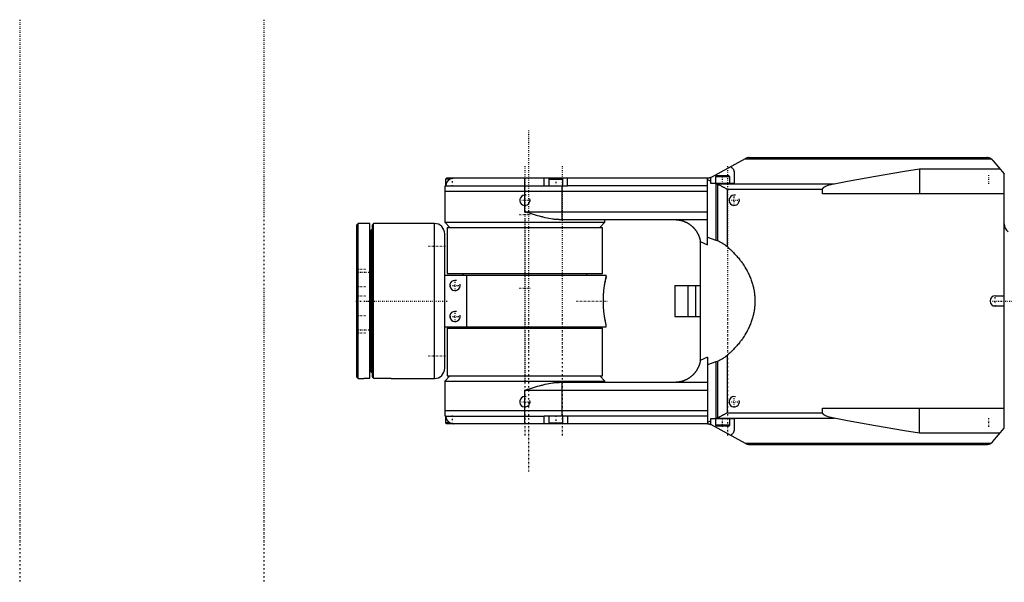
# Model space of a CAD drawing. Extents: x -545 to 345, y -109 to 109.
# Tile 1 of 4: x -545 to -164, y -109 to 109. Entities that reach past the tile are written whole.
import ezdxf

# ---------------------------------------------------------------- set-up
doc = ezdxf.new("R2010")
doc.units = 0
doc.linetypes.add('CENTER', pattern=[1.5, 0.45, -0.5, 0.05, -0.5])
for name, color, linetype in [('AM_0', 7, 'CONTINUOUS'), ('AM_10', 7, 'CONTINUOUS'), ('AM_7', 7, 'CENTER')]:
    doc.layers.add(name, color=color, linetype=linetype)

msp = doc.modelspace()

# ---------------------------------------------------------------- linework, layer by layer
at = {"layer": 'AM_0', "color": 7, "linetype": 'CONTINUOUS'}
for p, q in [((-278, 47.83), (-264.62, 55.13)), ((-264.71, 55.08), (-169.69, 55.08)), ((-263.18, 55.5), (-171.22, 55.5)), ((-168.94, 54.45), (-164.5, 49.25)), ((-269, 49.56), (-269, 45.5)), ((-197.31, 51.12), (-197.31, 41.5)), ((-197.31, 51.12), (-166.1, 51.12)), ((-380.35, 47.5), (-380.75, 47.1)), ((-380.75, 47.1), (-380.75, 44.5)), ((-379.05, 47.1), (-380.75, 47.1)), ((-279.33, 47.5), (-380.35, 47.5)), ((-350, 34.5), (-350, 47.5)), ((-342.5, 44.5), (-342.5, 47.5)), ((-340.35, 47.5), (-340.75, 47.1)), ((-340.75, 47.1), (-340.75, 44.5)), ((-340.75, 47.1), (-335.25, 47.1)), ((-335.25, 47.1), (-335.65, 47.5)), ((-335.25, 44.5), (-335.25, 47.1)), ((-333.5, 44.5), (-333.5, 47.5)), ((-279.33, 21.76), (-279.33, 47.5)), ((-279.33, 47), (-278, 46.42)), ((-278, 45.5), (-278, 47.83)), ((-275.85, 48.5), (-276.25, 48.1)), ((-276.25, 48.1), (-276.25, 45.5)), ((-270.75, 48.1), (-276.25, 48.1)), ((-271.15, 48.5), (-275.85, 48.5)), ((-270.75, 48.1), (-271.15, 48.5)), ((-270.75, 45.5), (-270.75, 48.1)), ((-164.5, -49.25), (-164.5, 49.25)), ((-380.91, 44.5), (-381, 42.5)), ((-381, 42.5), (-381, 30.5)), ((-381, 42.5), (-279.33, 42.5)), ((-380.58, 44.5), (-380.91, 44.5)), ((-380.57, 44.64), (-380.58, 44.5)), ((-380.57, 44.64), (-342.5, 44.64)), ((-333.5, 44.5), (-342.5, 44.5)), ((-335.57, 31.5), (-335.57, 44.5)), ((-279.33, 44.64), (-333.5, 44.64)), ((-269, 45.5), (-278, 45.5)), ((-276.07, 45.5), (-276.07, 23.6)), ((-276, 45.5), (-275.75, 45.39)), ((-275.75, 45.39), (-230.38, 45.39)), ((-275.49, 45.28), (-275.49, 23.37)), ((-271.62, 20.96), (-271.62, 43.27)), ((-271.62, 43.27), (-234.81, 43.27)), ((-234.81, 41.5), (-234.81, 43.27)), ((-164.5, 41.5), (-234.81, 41.5)), ((-350, 34.5), (-279.33, 34.5)), ((-381, 30.5), (-379, 28.5)), ((-381, 30.5), (-319, 30.5)), ((-336.7, 31.5), (-279.33, 31.5)), ((-321, 28.5), (-319, 30.5)), ((-319, 30.5), (-319, 31.5)), ((-414.5, 30), (-415, 29.5)), ((-415, -29.5), (-415, 29.5)), ((-410, 30), (-414.5, 30)), ((-414.5, -30), (-414.5, 30)), ((-410, -29.93), (-410, 30)), ((-409, 27.5), (-409.5, 27.5)), ((-409.5, -27.5), (-409.5, 27.5)), ((-408.5, 30), (-409, 29.5)), ((-409, -29.43), (-409, 29.5)), ((-385, 30), (-408.5, 30)), ((-408.5, -29.93), (-408.5, 30)), ((-385, -30), (-385, 30)), ((-380, 28.5), (-380, 10.6)), ((-380, 28.5), (-320, 28.5)), ((-320, 10.6), (-320, 28.5)), ((-381, -26), (-381, 26)), ((-282.12, 23.03), (-279.33, 21.76)), ((-279.33, 24.73), (-276.07, 23.6)), ((-276.07, 23.6), (-275.49, 23.37)), ((-282, -21.5), (-282, 21.5)), ((-409.5, 15.5), (-410, 15.5)), ((-381, 10), (-318.5, 10)), ((-380, 10.6), (-320, 10.6)), ((-374, 10.6), (-374, 10)), ((-372.54, 10), (-372.54, -10)), ((-326, 10), (-326, 10.6)), ((-318.87, 7.74), (-318.93, 7.45)), ((-318.59, 9.12), (-318.7, 8.6)), ((-318.5, 9.5), (-318.55, 9.3)), ((-318.5, 9.5), (-318.5, 10)), ((-292, 6), (-292, -6)), ((-292, 6), (-282, 6)), ((-287, 6), (-287, -6)), ((-284, 6), (-284, -6)), ((-168, 2), (-164.5, 2)), ((-164.5, -2), (-168, -2)), ((-410, -6.5), (-409.5, -6)), ((-318.99, -7.11), (-318.88, -7.71)), ((-292, -6), (-282, -6)), ((-381, -10), (-318.5, -10)), ((-380, -10.5), (-380, -29)), ((-380, -10.5), (-320, -10.5)), ((-365.5, -10), (-365.5, -10.5)), ((-334.5, -10.5), (-334.5, -10)), ((-320, -29), (-320, -10.5)), ((-318.5, -10), (-318.5, -9.5)), ((-410, -15.5), (-409.5, -15.5)), ((-279.33, -21.76), (-282.12, -23.03)), ((-279.33, -21.76), (-279.33, -47.5)), ((-271.62, -43.27), (-271.62, -20.96)), ((-276.07, -23.6), (-279.33, -24.73)), ((-275.49, -23.37), (-276.07, -23.6)), ((-276.07, -23.6), (-276.07, -45.5)), ((-275.49, -23.37), (-275.49, -45.28)), ((-415, -29.5), (-414.5, -30)), ((-414.5, -30), (-414, -30)), ((-412, -29.93), (-410, -29.93)), ((-409.5, -27.5), (-409, -27.5)), ((-409, -29.43), (-408.5, -29.93)), ((-408.5, -29.93), (-402, -29.93)), ((-400, -30), (-385, -30)), ((-379, -29), (-381, -31)), ((-380, -29), (-320, -29)), ((-319, -31), (-321, -29)), ((-381, -31), (-381, -42.5)), ((-381, -31), (-319, -31)), ((-279.33, -31.5), (-336.7, -31.5)), ((-335.57, -44.5), (-335.57, -31.5)), ((-319, -31.5), (-319, -31)), ((-350, -34.5), (-279.33, -34.5)), ((-350, -47.5), (-350, -34.5)), ((-234.81, -41.5), (-164.5, -41.5)), ((-234.81, -43.27), (-234.81, -41.5)), ((-197.31, -51.12), (-197.31, -41.5)), ((-381, -42.5), (-380.91, -44.5)), ((-279.33, -42.5), (-381, -42.5)), ((-380.91, -44.5), (-380.58, -44.5)), ((-380.75, -44.5), (-380.75, -47.1)), ((-380.58, -44.5), (-380.57, -44.64)), ((-380.57, -44.64), (-342.5, -44.64)), ((-342.5, -47.5), (-342.5, -44.5)), ((-342.5, -44.5), (-333.5, -44.5)), ((-340.75, -44.5), (-340.75, -47.1)), ((-335.25, -47.1), (-335.25, -44.5)), ((-333.5, -44.5), (-333.5, -47.5)), ((-279.33, -44.64), (-333.5, -44.64)), ((-278, -45.5), (-269, -45.5)), ((-278, -47.83), (-278, -45.5)), ((-276.25, -45.5), (-276.25, -48.1)), ((-275.75, -45.39), (-276, -45.5)), ((-275.75, -45.39), (-230.38, -45.39)), ((-271.62, -43.27), (-234.81, -43.27)), ((-270.75, -48.1), (-270.75, -45.5)), ((-269, -45.5), (-269, -49.56)), ((-380.75, -47.1), (-380.35, -47.5)), ((-379.05, -47.1), (-380.75, -47.1)), ((-279.33, -47.5), (-380.35, -47.5)), ((-340.75, -47.1), (-340.35, -47.5)), ((-340.75, -47.1), (-335.25, -47.1)), ((-335.65, -47.5), (-335.25, -47.1)), ((-278, -46.42), (-279.33, -47)), ((-264.62, -55.13), (-278, -47.83)), ((-276.25, -48.1), (-275.85, -48.5)), ((-270.75, -48.1), (-276.25, -48.1)), ((-271.15, -48.5), (-275.85, -48.5)), ((-271.15, -48.5), (-270.75, -48.1)), ((-168.94, -54.45), (-164.5, -49.25)), ((-166.1, -51.12), (-197.31, -51.12)), ((-264.71, -55.08), (-169.69, -55.08)), ((-263.18, -55.5), (-171.22, -55.5))]:
    msp.add_line(p, q, dxfattribs=at)
for points in [[(-263.18, 55.5, 0), (-263.22, 55.5, 0), (-263.31, 55.5, 0), (-263.39, 55.49, 0), (-263.43, 55.49, 0), (-263.47, 55.49, 0), (-263.56, 55.48, 0), (-263.64, 55.47, 0), (-263.72, 55.45, 0), (-263.8, 55.44, 0), (-263.88, 55.42, 0), (-263.92, 55.41, 0), (-263.96, 55.4, 0), (-264.04, 55.37, 0), (-264.12, 55.35, 0), (-264.2, 55.32, 0), (-264.28, 55.29, 0), (-264.36, 55.26, 0), (-264.39, 55.24, 0), (-264.43, 55.23, 0), (-264.51, 55.19, 0), (-264.58, 55.15, 0), (-264.62, 55.13, 0)], [(-169.69, 55.08, 0), (-169.73, 55.1, 0), (-169.81, 55.15, 0), (-169.89, 55.19, 0), (-169.93, 55.21, 0), (-169.97, 55.23, 0), (-170.05, 55.26, 0), (-170.13, 55.3, 0), (-170.22, 55.33, 0), (-170.3, 55.36, 0), (-170.39, 55.38, 0), (-170.43, 55.39, 0), (-170.47, 55.41, 0), (-170.56, 55.43, 0), (-170.65, 55.44, 0), (-170.73, 55.46, 0), (-170.82, 55.47, 0), (-170.91, 55.48, 0), (-170.96, 55.49, 0), (-171, 55.49, 0), (-171.09, 55.5, 0), (-171.18, 55.5, 0), (-171.22, 55.5, 0)], [(-170.7, 55.45, 0), (-170.68, 55.45, 0), (-170.62, 55.44, 0), (-170.56, 55.43, 0), (-170.53, 55.42, 0)], [(-168.94, 54.45, 0), (-168.96, 54.47, 0), (-168.99, 54.51, 0), (-169.03, 54.55, 0), (-169.05, 54.56, 0), (-169.06, 54.58, 0), (-169.1, 54.62, 0), (-169.14, 54.66, 0), (-169.18, 54.69, 0), (-169.22, 54.73, 0), (-169.26, 54.77, 0), (-169.28, 54.78, 0), (-169.3, 54.8, 0), (-169.34, 54.83, 0), (-169.38, 54.87, 0), (-169.42, 54.9, 0), (-169.47, 54.94, 0), (-169.52, 54.97, 0), (-169.54, 54.99, 0), (-169.57, 55, 0), (-169.62, 55.03, 0), (-169.67, 55.07, 0), (-169.69, 55.08, 0)], [(-270.34, 52.01, 0), (-270.27, 51.96, 0), (-270.13, 51.85, 0), (-269.99, 51.73, 0), (-269.93, 51.67, 0), (-269.87, 51.61, 0), (-269.75, 51.49, 0), (-269.64, 51.36, 0), (-269.54, 51.23, 0), (-269.45, 51.09, 0), (-269.36, 50.95, 0), (-269.32, 50.88, 0), (-269.29, 50.81, 0), (-269.22, 50.67, 0), (-269.17, 50.52, 0), (-269.12, 50.37, 0), (-269.08, 50.22, 0), (-269.05, 50.07, 0), (-269.03, 50, 0), (-269.02, 49.92, 0), (-269.01, 49.78, 0), (-269, 49.63, 0), (-269, 49.56, 0)], [(-230.38, 45.39, 0), (-225.15, 46.41, 0), (-214.34, 48.37, 0), (-203.09, 50.23, 0), (-197.31, 51.12, 0)], [(-378, 47.47, 0), (-378.02, 47.46, 0), (-378.06, 47.46, 0), (-378.1, 47.45, 0), (-378.12, 47.45, 0), (-378.14, 47.44, 0), (-378.17, 47.43, 0), (-378.21, 47.43, 0), (-378.25, 47.42, 0), (-378.29, 47.41, 0), (-378.33, 47.4, 0), (-378.35, 47.39, 0), (-378.36, 47.39, 0), (-378.4, 47.38, 0), (-378.44, 47.37, 0), (-378.47, 47.35, 0), (-378.51, 47.34, 0), (-378.55, 47.33, 0), (-378.56, 47.32, 0), (-378.58, 47.32, 0), (-378.62, 47.3, 0), (-378.65, 47.29, 0), (-378.67, 47.28, 0), (-378.69, 47.28, 0), (-378.72, 47.26, 0), (-378.75, 47.25, 0), (-378.77, 47.24, 0), (-378.79, 47.24, 0), (-378.82, 47.22, 0), (-378.85, 47.2, 0), (-378.89, 47.19, 0), (-378.92, 47.17, 0), (-378.96, 47.15, 0), (-378.97, 47.14, 0), (-378.99, 47.14, 0), (-379.02, 47.12, 0), (-379.06, 47.1, 0), (-379.09, 47.08, 0), (-379.13, 47.06, 0), (-379.16, 47.04, 0), (-379.18, 47.03, 0), (-379.19, 47.02, 0), (-379.23, 47, 0), (-379.26, 46.97, 0), (-379.29, 46.95, 0), (-379.32, 46.93, 0), (-379.35, 46.91, 0), (-379.37, 46.89, 0), (-379.39, 46.88, 0), (-379.42, 46.86, 0), (-379.45, 46.83, 0), (-379.48, 46.81, 0), (-379.51, 46.79, 0), (-379.54, 46.76, 0), (-379.55, 46.75, 0), (-379.56, 46.74, 0), (-379.59, 46.71, 0), (-379.62, 46.69, 0), (-379.65, 46.66, 0), (-379.67, 46.63, 0), (-379.7, 46.61, 0), (-379.71, 46.6, 0), (-379.72, 46.58, 0), (-379.75, 46.56, 0), (-379.78, 46.53, 0), (-379.79, 46.52, 0), (-379.8, 46.5, 0), (-379.83, 46.47, 0), (-379.85, 46.45, 0), (-379.86, 46.43, 0), (-379.88, 46.42, 0), (-379.9, 46.39, 0), (-379.92, 46.36, 0), (-379.95, 46.33, 0), (-379.97, 46.29, 0), (-380, 46.26, 0), (-380.01, 46.25, 0), (-380.02, 46.23, 0), (-380.04, 46.2, 0), (-380.06, 46.17, 0), (-380.09, 46.13, 0), (-380.11, 46.1, 0), (-380.13, 46.07, 0), (-380.14, 46.05, 0), (-380.15, 46.03, 0), (-380.17, 46, 0), (-380.19, 45.97, 0), (-380.21, 45.93, 0), (-380.22, 45.9, 0), (-380.24, 45.87, 0), (-380.25, 45.85, 0), (-380.26, 45.83, 0), (-380.28, 45.8, 0), (-380.29, 45.76, 0), (-380.31, 45.73, 0), (-380.32, 45.7, 0), (-380.34, 45.66, 0), (-380.34, 45.65, 0), (-380.35, 45.63, 0), (-380.37, 45.6, 0), (-380.38, 45.56, 0), (-380.39, 45.53, 0), (-380.4, 45.49, 0), (-380.42, 45.46, 0), (-380.42, 45.44, 0), (-380.43, 45.42, 0), (-380.44, 45.38, 0), (-380.45, 45.35, 0), (-380.46, 45.33, 0), (-380.46, 45.31, 0), (-380.47, 45.27, 0), (-380.48, 45.23, 0), (-380.49, 45.21, 0), (-380.49, 45.2, 0), (-380.5, 45.16, 0), (-380.51, 45.12, 0), (-380.52, 45.08, 0), (-380.52, 45.04, 0), (-380.53, 45, 0), (-380.54, 44.98, 0), (-380.54, 44.96, 0), (-380.54, 44.93, 0), (-380.55, 44.89, 0), (-380.55, 44.85, 0), (-380.56, 44.81, 0), (-380.56, 44.77, 0), (-380.56, 44.75, 0), (-380.57, 44.73, 0), (-380.57, 44.7, 0), (-380.57, 44.66, 0), (-380.57, 44.64, 0)], [(-377.54, 47.5, 0), (-377.62, 47.5, 0), (-377.77, 47.49, 0), (-377.92, 47.48, 0), (-378, 47.47, 0)], [(-342.5, 47.5, 0), (-342.5, 47.5, 0), (-342.5, 47.5, 0), (-342.5, 47.5, 0), (-342.5, 47.5, 0)], [(-333.5, 47.5, 0), (-333.5, 47.5, 0), (-333.5, 47.5, 0), (-333.5, 47.5, 0), (-333.5, 47.5, 0)], [(-278, 47.83, 0), (-278.03, 47.82, 0), (-278.1, 47.78, 0), (-278.17, 47.75, 0), (-278.2, 47.74, 0), (-278.24, 47.72, 0), (-278.31, 47.7, 0), (-278.38, 47.67, 0), (-278.45, 47.65, 0), (-278.52, 47.62, 0), (-278.6, 47.6, 0), (-278.63, 47.59, 0), (-278.67, 47.58, 0), (-278.75, 47.57, 0), (-278.82, 47.55, 0), (-278.9, 47.54, 0), (-278.98, 47.53, 0), (-279.06, 47.52, 0), (-279.1, 47.51, 0), (-279.13, 47.51, 0), (-279.21, 47.5, 0), (-279.29, 47.5, 0), (-279.33, 47.5, 0)], [(-275.75, 45.39, 0), (-275.7, 45.38, 0), (-275.62, 45.34, 0), (-275.53, 45.3, 0), (-275.49, 45.28, 0)], [(-275.49, 45.28, 0), (-275.39, 45.23, 0), (-275.18, 45.13, 0), (-274.96, 45.03, 0), (-274.86, 44.98, 0), (-274.75, 44.93, 0), (-274.53, 44.82, 0), (-274.31, 44.71, 0), (-274.1, 44.6, 0), (-273.88, 44.48, 0), (-273.66, 44.37, 0), (-273.55, 44.31, 0), (-273.44, 44.25, 0), (-273.22, 44.13, 0), (-273, 44.02, 0), (-272.78, 43.9, 0), (-272.57, 43.78, 0), (-272.35, 43.67, 0), (-272.25, 43.61, 0), (-272.14, 43.55, 0), (-271.93, 43.44, 0), (-271.73, 43.32, 0), (-271.62, 43.27, 0)], [(-234.81, 43.27, 0), (-234.81, 43.28, 0), (-234.81, 43.3, 0), (-234.81, 43.32, 0), (-234.81, 43.33, 0), (-234.81, 43.34, 0), (-234.8, 43.37, 0), (-234.8, 43.39, 0), (-234.79, 43.41, 0), (-234.79, 43.43, 0), (-234.78, 43.45, 0), (-234.78, 43.46, 0), (-234.77, 43.47, 0), (-234.77, 43.5, 0), (-234.76, 43.52, 0), (-234.75, 43.54, 0), (-234.74, 43.56, 0), (-234.73, 43.58, 0), (-234.72, 43.59, 0), (-234.71, 43.61, 0), (-234.7, 43.63, 0), (-234.69, 43.65, 0), (-234.68, 43.66, 0), (-234.67, 43.67, 0), (-234.66, 43.69, 0), (-234.64, 43.71, 0), (-234.63, 43.72, 0), (-234.63, 43.74, 0), (-234.61, 43.76, 0), (-234.59, 43.78, 0), (-234.57, 43.8, 0), (-234.55, 43.82, 0), (-234.53, 43.84, 0), (-234.52, 43.85, 0), (-234.51, 43.86, 0), (-234.49, 43.89, 0), (-234.46, 43.91, 0), (-234.44, 43.93, 0), (-234.42, 43.95, 0), (-234.39, 43.97, 0), (-234.38, 43.98, 0), (-234.36, 43.99, 0), (-234.34, 44.01, 0), (-234.31, 44.04, 0), (-234.28, 44.06, 0), (-234.25, 44.08, 0), (-234.22, 44.1, 0), (-234.21, 44.11, 0), (-234.19, 44.12, 0), (-234.16, 44.14, 0), (-234.13, 44.16, 0), (-234.01, 44.23, 0), (-233.78, 44.36, 0), (-233.66, 44.42, 0), (-233.53, 44.48, 0), (-233.25, 44.6, 0), (-232.95, 44.71, 0), (-232.62, 44.83, 0), (-232.26, 44.94, 0), (-231.88, 45.05, 0), (-231.69, 45.1, 0), (-231.48, 45.15, 0), (-231.06, 45.25, 0), (-230.61, 45.35, 0), (-230.38, 45.39, 0)], [(-336.7, 31.5, 0), (-337.06, 31.5, 0), (-337.79, 31.54, 0), (-338.52, 31.61, 0), (-338.89, 31.65, 0), (-339.26, 31.7, 0), (-339.99, 31.82, 0), (-340.71, 31.95, 0), (-341.41, 32.09, 0), (-342.12, 32.25, 0), (-342.86, 32.42, 0), (-343.23, 32.52, 0), (-343.6, 32.61, 0), (-344.36, 32.82, 0), (-345.13, 33.03, 0), (-345.89, 33.25, 0), (-346.66, 33.48, 0), (-347.42, 33.71, 0), (-347.8, 33.82, 0), (-348.18, 33.94, 0), (-348.92, 34.16, 0), (-349.64, 34.39, 0), (-350, 34.5, 0)], [(-292, 31.5, 0), (-291.94, 31.5, 0), (-291.81, 31.5, 0), (-291.69, 31.5, 0), (-291.63, 31.49, 0), (-291.56, 31.49, 0), (-291.44, 31.48, 0), (-291.31, 31.48, 0), (-291.19, 31.47, 0), (-291.06, 31.46, 0), (-290.93, 31.44, 0), (-290.87, 31.44, 0), (-290.81, 31.43, 0), (-290.68, 31.41, 0), (-290.55, 31.39, 0), (-290.42, 31.38, 0), (-290.3, 31.35, 0), (-290.17, 31.33, 0), (-290.11, 31.32, 0), (-290.04, 31.31, 0), (-289.92, 31.28, 0), (-289.79, 31.25, 0), (-289.72, 31.24, 0), (-289.66, 31.22, 0), (-289.53, 31.19, 0), (-289.41, 31.16, 0), (-289.35, 31.14, 0), (-289.28, 31.12, 0), (-289.16, 31.09, 0), (-289.03, 31.05, 0), (-288.91, 31.01, 0), (-288.78, 30.97, 0), (-288.66, 30.92, 0), (-288.6, 30.9, 0), (-288.53, 30.88, 0), (-288.41, 30.83, 0), (-288.29, 30.79, 0), (-288.17, 30.74, 0), (-288.05, 30.69, 0), (-287.93, 30.63, 0), (-287.87, 30.61, 0), (-287.81, 30.58, 0), (-287.69, 30.52, 0), (-287.57, 30.46, 0), (-287.45, 30.41, 0), (-287.33, 30.34, 0), (-287.22, 30.28, 0), (-287.16, 30.25, 0), (-287.1, 30.22, 0), (-286.99, 30.15, 0), (-286.88, 30.09, 0), (-286.76, 30.02, 0), (-286.65, 29.95, 0), (-286.54, 29.88, 0), (-286.49, 29.84, 0), (-286.43, 29.81, 0), (-286.33, 29.73, 0), (-286.22, 29.66, 0), (-286.11, 29.58, 0), (-286.01, 29.51, 0), (-285.91, 29.43, 0), (-285.85, 29.39, 0), (-285.8, 29.35, 0), (-285.7, 29.27, 0), (-285.6, 29.19, 0), (-285.55, 29.14, 0), (-285.5, 29.1, 0), (-285.41, 29.02, 0), (-285.31, 28.93, 0), (-285.26, 28.89, 0), (-285.22, 28.85, 0), (-285.12, 28.76, 0), (-285.03, 28.67, 0), (-284.94, 28.59, 0), (-284.85, 28.5, 0), (-284.77, 28.41, 0), (-284.72, 28.36, 0), (-284.68, 28.31, 0), (-284.59, 28.22, 0), (-284.51, 28.12, 0), (-284.42, 28.03, 0), (-284.34, 27.93, 0), (-284.26, 27.83, 0), (-284.22, 27.78, 0), (-284.18, 27.73, 0), (-284.1, 27.63, 0), (-284.02, 27.52, 0), (-283.94, 27.42, 0), (-283.86, 27.31, 0), (-283.78, 27.2, 0), (-283.75, 27.15, 0), (-283.71, 27.09, 0), (-283.64, 26.98, 0), (-283.56, 26.87, 0), (-283.49, 26.75, 0), (-283.42, 26.64, 0), (-283.35, 26.52, 0), (-283.32, 26.47, 0), (-283.29, 26.41, 0), (-283.22, 26.29, 0), (-283.16, 26.17, 0), (-283.1, 26.05, 0), (-283.03, 25.93, 0), (-282.98, 25.81, 0), (-282.95, 25.75, 0), (-282.92, 25.69, 0), (-282.86, 25.56, 0), (-282.81, 25.44, 0), (-282.78, 25.37, 0), (-282.75, 25.31, 0), (-282.7, 25.19, 0), (-282.65, 25.06, 0), (-282.63, 24.99, 0), (-282.61, 24.93, 0), (-282.56, 24.8, 0), (-282.52, 24.67, 0), (-282.47, 24.54, 0), (-282.43, 24.41, 0), (-282.4, 24.28, 0), (-282.38, 24.22, 0), (-282.36, 24.15, 0), (-282.32, 24.02, 0), (-282.29, 23.89, 0), (-282.26, 23.76, 0), (-282.23, 23.63, 0), (-282.2, 23.49, 0), (-282.19, 23.43, 0), (-282.17, 23.36, 0), (-282.15, 23.23, 0), (-282.13, 23.09, 0), (-282.12, 23.03, 0)], [(-282, 21.5, 0), (-282, 21.76, 0), (-282.03, 22.27, 0), (-282.08, 22.78, 0), (-282.12, 23.03, 0)], [(-275.49, 23.37, 0), (-275.38, 23.32, 0), (-275.16, 23.23, 0), (-274.94, 23.13, 0), (-274.83, 23.07, 0), (-274.72, 23.02, 0), (-274.5, 22.91, 0), (-274.28, 22.79, 0), (-274.06, 22.67, 0), (-273.84, 22.55, 0), (-273.62, 22.42, 0), (-273.51, 22.35, 0), (-273.4, 22.28, 0), (-273.18, 22.14, 0), (-272.97, 21.99, 0), (-272.75, 21.85, 0), (-272.54, 21.69, 0), (-272.33, 21.54, 0), (-272.23, 21.46, 0), (-272.13, 21.38, 0), (-271.92, 21.21, 0), (-271.72, 21.05, 0), (-271.62, 20.96, 0)], [(-271.62, 20.96, 0), (-271.43, 20.8, 0), (-271.06, 20.47, 0), (-270.7, 20.14, 0), (-270.52, 19.97, 0), (-270.34, 19.8, 0), (-269.98, 19.47, 0), (-269.64, 19.12, 0), (-269.29, 18.78, 0), (-268.96, 18.43, 0), (-268.63, 18.08, 0), (-268.47, 17.91, 0), (-268.31, 17.73, 0), (-267.99, 17.37, 0), (-267.68, 17.01, 0), (-267.38, 16.65, 0), (-267.08, 16.29, 0), (-266.79, 15.92, 0), (-266.65, 15.74, 0), (-266.51, 15.55, 0), (-266.23, 15.18, 0), (-265.96, 14.8, 0), (-265.83, 14.62, 0), (-265.7, 14.43, 0), (-265.44, 14.05, 0), (-265.19, 13.67, 0), (-265.07, 13.47, 0), (-264.95, 13.28, 0), (-264.71, 12.9, 0), (-264.48, 12.51, 0), (-264.26, 12.12, 0), (-264.04, 11.72, 0), (-263.84, 11.33, 0), (-263.74, 11.13, 0), (-263.64, 10.93, 0), (-263.44, 10.54, 0), (-263.26, 10.14, 0), (-263.08, 9.74, 0), (-262.91, 9.33, 0), (-262.74, 8.93, 0), (-262.66, 8.73, 0), (-262.58, 8.52, 0), (-262.43, 8.12, 0), (-262.29, 7.71, 0), (-262.16, 7.3, 0), (-262.03, 6.89, 0), (-261.91, 6.48, 0), (-261.85, 6.27, 0), (-261.79, 6.06, 0), (-261.69, 5.65, 0), (-261.59, 5.24, 0), (-261.5, 4.82, 0), (-261.42, 4.4, 0), (-261.34, 3.99, 0), (-261.31, 3.78, 0), (-261.27, 3.57, 0), (-261.21, 3.15, 0), (-261.16, 2.73, 0), (-261.11, 2.31, 0), (-261.08, 1.89, 0), (-261.05, 1.47, 0), (-261.03, 1.26, 0), (-261.02, 1.05, 0), (-261.01, 0.63, 0), (-261, 0.21, 0), (-261, 0, 0), (-261, -0.21, 0), (-261.01, -0.63, 0), (-261.02, -1.05, 0), (-261.03, -1.26, 0), (-261.05, -1.47, 0), (-261.08, -1.89, 0), (-261.11, -2.31, 0), (-261.16, -2.73, 0), (-261.21, -3.15, 0), (-261.27, -3.57, 0), (-261.31, -3.78, 0), (-261.34, -3.99, 0), (-261.42, -4.4, 0), (-261.5, -4.82, 0), (-261.59, -5.24, 0), (-261.69, -5.65, 0), (-261.79, -6.06, 0), (-261.85, -6.27, 0), (-261.91, -6.48, 0), (-262.03, -6.89, 0), (-262.16, -7.3, 0), (-262.29, -7.71, 0), (-262.43, -8.12, 0), (-262.58, -8.52, 0), (-262.66, -8.73, 0), (-262.74, -8.93, 0), (-262.91, -9.33, 0), (-263.08, -9.74, 0), (-263.26, -10.14, 0), (-263.44, -10.54, 0), (-263.64, -10.93, 0), (-263.74, -11.13, 0), (-263.84, -11.33, 0), (-264.04, -11.72, 0), (-264.26, -12.12, 0), (-264.48, -12.51, 0), (-264.71, -12.9, 0), (-264.95, -13.28, 0), (-265.07, -13.47, 0), (-265.19, -13.67, 0), (-265.44, -14.05, 0), (-265.7, -14.43, 0), (-265.83, -14.62, 0), (-265.96, -14.8, 0), (-266.23, -15.18, 0), (-266.51, -15.55, 0), (-266.65, -15.74, 0), (-266.79, -15.92, 0), (-267.08, -16.29, 0), (-267.38, -16.65, 0), (-267.68, -17.01, 0), (-267.99, -17.37, 0), (-268.31, -17.73, 0), (-268.47, -17.91, 0), (-268.63, -18.08, 0), (-268.96, -18.43, 0), (-269.29, -18.78, 0), (-269.64, -19.12, 0), (-269.98, -19.47, 0), (-270.34, -19.8, 0), (-270.52, -19.97, 0), (-270.7, -20.14, 0), (-271.06, -20.47, 0), (-271.43, -20.8, 0), (-271.62, -20.96, 0)], [(-318.5, -9.5, 0), (-318.5, -9.5, 0), (-318.5, -9.49, 0), (-318.51, -9.47, 0), (-318.51, -9.46, 0), (-318.51, -9.45, 0), (-318.52, -9.41, 0), (-318.53, -9.37, 0), (-318.54, -9.31, 0), (-318.56, -9.25, 0), (-318.57, -9.18, 0), (-318.58, -9.14, 0), (-318.59, -9.1, 0), (-318.61, -9.01, 0), (-318.63, -8.92, 0), (-318.65, -8.81, 0), (-318.68, -8.7, 0), (-318.7, -8.58, 0), (-318.72, -8.51, 0), (-318.73, -8.45, 0), (-318.76, -8.31, 0), (-318.79, -8.17, 0), (-318.8, -8.1, 0), (-318.82, -8.02, 0), (-318.85, -7.87, 0), (-318.88, -7.7, 0), (-318.9, -7.62, 0), (-318.91, -7.54, 0), (-318.94, -7.36, 0), (-318.98, -7.18, 0), (-319.01, -7, 0), (-319.04, -6.82, 0), (-319.07, -6.63, 0), (-319.09, -6.53, 0), (-319.1, -6.43, 0), (-319.14, -6.24, 0), (-319.17, -6.04, 0), (-319.2, -5.83, 0), (-319.23, -5.62, 0), (-319.26, -5.4, 0), (-319.27, -5.29, 0), (-319.29, -5.17, 0), (-319.32, -4.95, 0), (-319.35, -4.71, 0), (-319.38, -4.48, 0), (-319.4, -4.23, 0), (-319.43, -3.99, 0), (-319.44, -3.86, 0), (-319.45, -3.74, 0), (-319.48, -3.49, 0), (-319.5, -3.23, 0), (-319.52, -2.98, 0), (-319.54, -2.72, 0), (-319.55, -2.46, 0), (-319.56, -2.33, 0), (-319.57, -2.2, 0), (-319.58, -1.94, 0), (-319.6, -1.68, 0), (-319.61, -1.42, 0), (-319.61, -1.16, 0), (-319.62, -0.9, 0), (-319.62, -0.77, 0), (-319.63, -0.64, 0), (-319.63, -0.38, 0), (-319.63, -0.13, 0), (-319.63, 0, 0), (-319.63, 0.12, 0), (-319.63, 0.38, 0), (-319.63, 0.63, 0), (-319.62, 0.76, 0), (-319.62, 0.89, 0), (-319.61, 1.15, 0), (-319.61, 1.41, 0), (-319.6, 1.67, 0), (-319.58, 1.93, 0), (-319.57, 2.19, 0), (-319.56, 2.32, 0), (-319.55, 2.45, 0), (-319.54, 2.71, 0), (-319.52, 2.97, 0), (-319.5, 3.22, 0), (-319.48, 3.48, 0), (-319.45, 3.73, 0), (-319.44, 3.85, 0), (-319.43, 3.98, 0), (-319.4, 4.22, 0), (-319.38, 4.46, 0), (-319.35, 4.7, 0), (-319.32, 4.93, 0), (-319.29, 5.16, 0), (-319.28, 5.28, 0), (-319.26, 5.39, 0), (-319.23, 5.61, 0), (-319.2, 5.82, 0), (-319.17, 6.03, 0), (-319.14, 6.23, 0), (-319.11, 6.43, 0), (-319.09, 6.52, 0), (-319.07, 6.62, 0), (-319.04, 6.81, 0), (-319.01, 6.99, 0), (-318.98, 7.18, 0), (-318.95, 7.35, 0), (-318.91, 7.53, 0), (-318.9, 7.61, 0), (-318.88, 7.7, 0), (-318.85, 7.86, 0), (-318.82, 8.01, 0), (-318.8, 8.09, 0), (-318.79, 8.16, 0), (-318.76, 8.31, 0), (-318.73, 8.44, 0), (-318.72, 8.51, 0), (-318.71, 8.57, 0), (-318.68, 8.69, 0), (-318.66, 8.81, 0), (-318.63, 8.91, 0), (-318.61, 9.01, 0), (-318.59, 9.1, 0), (-318.58, 9.14, 0), (-318.57, 9.18, 0), (-318.56, 9.25, 0), (-318.54, 9.31, 0), (-318.53, 9.37, 0), (-318.52, 9.41, 0), (-318.51, 9.45, 0), (-318.51, 9.46, 0), (-318.51, 9.47, 0), (-318.5, 9.49, 0), (-318.5, 9.5, 0), (-318.5, 9.5, 0)], [(-282.12, -23.03, 0), (-282.08, -22.78, 0), (-282.03, -22.27, 0), (-282, -21.76, 0), (-282, -21.5, 0)], [(-271.62, -20.96, 0), (-271.72, -21.05, 0), (-271.92, -21.21, 0), (-272.13, -21.38, 0), (-272.23, -21.46, 0), (-272.33, -21.54, 0), (-272.54, -21.69, 0), (-272.75, -21.85, 0), (-272.97, -21.99, 0), (-273.18, -22.14, 0), (-273.4, -22.28, 0), (-273.51, -22.35, 0), (-273.62, -22.42, 0), (-273.84, -22.55, 0), (-274.06, -22.67, 0), (-274.28, -22.79, 0), (-274.5, -22.91, 0), (-274.72, -23.02, 0), (-274.83, -23.07, 0), (-274.94, -23.13, 0), (-275.16, -23.23, 0), (-275.38, -23.32, 0), (-275.49, -23.37, 0)], [(-282.12, -23.03, 0), (-282.13, -23.09, 0), (-282.15, -23.23, 0), (-282.17, -23.36, 0), (-282.19, -23.43, 0), (-282.2, -23.49, 0), (-282.23, -23.62, 0), (-282.26, -23.76, 0), (-282.29, -23.89, 0), (-282.32, -24.02, 0), (-282.36, -24.15, 0), (-282.38, -24.22, 0), (-282.39, -24.28, 0), (-282.43, -24.41, 0), (-282.47, -24.54, 0), (-282.52, -24.67, 0), (-282.56, -24.8, 0), (-282.61, -24.93, 0), (-282.63, -24.99, 0), (-282.65, -25.06, 0), (-282.7, -25.18, 0), (-282.75, -25.31, 0), (-282.78, -25.37, 0), (-282.81, -25.43, 0), (-282.86, -25.56, 0), (-282.92, -25.68, 0), (-282.94, -25.74, 0), (-282.97, -25.8, 0), (-283.03, -25.93, 0), (-283.09, -26.05, 0), (-283.16, -26.17, 0), (-283.22, -26.29, 0), (-283.29, -26.4, 0), (-283.32, -26.46, 0), (-283.35, -26.52, 0), (-283.42, -26.64, 0), (-283.49, -26.75, 0), (-283.56, -26.86, 0), (-283.63, -26.98, 0), (-283.71, -27.09, 0), (-283.74, -27.14, 0), (-283.78, -27.2, 0), (-283.86, -27.31, 0), (-283.94, -27.41, 0), (-284.01, -27.52, 0), (-284.09, -27.62, 0), (-284.17, -27.73, 0), (-284.22, -27.78, 0), (-284.26, -27.83, 0), (-284.34, -27.93, 0), (-284.42, -28.03, 0), (-284.51, -28.12, 0), (-284.59, -28.22, 0), (-284.68, -28.31, 0), (-284.72, -28.36, 0), (-284.77, -28.4, 0), (-284.85, -28.5, 0), (-284.94, -28.59, 0), (-285.03, -28.67, 0), (-285.12, -28.76, 0), (-285.22, -28.85, 0), (-285.26, -28.89, 0), (-285.31, -28.93, 0), (-285.41, -29.02, 0), (-285.5, -29.1, 0), (-285.55, -29.14, 0), (-285.6, -29.18, 0), (-285.7, -29.27, 0), (-285.8, -29.35, 0), (-285.85, -29.39, 0), (-285.9, -29.43, 0), (-286.01, -29.5, 0), (-286.11, -29.58, 0), (-286.22, -29.66, 0), (-286.32, -29.73, 0), (-286.43, -29.81, 0), (-286.48, -29.84, 0), (-286.54, -29.88, 0), (-286.65, -29.95, 0), (-286.76, -30.02, 0), (-286.87, -30.09, 0), (-286.99, -30.15, 0), (-287.1, -30.22, 0), (-287.16, -30.25, 0), (-287.21, -30.28, 0), (-287.33, -30.34, 0), (-287.45, -30.4, 0), (-287.56, -30.46, 0), (-287.68, -30.52, 0), (-287.8, -30.58, 0), (-287.86, -30.6, 0), (-287.92, -30.63, 0), (-288.04, -30.68, 0), (-288.16, -30.73, 0), (-288.29, -30.78, 0), (-288.41, -30.83, 0), (-288.53, -30.88, 0), (-288.59, -30.9, 0), (-288.66, -30.92, 0), (-288.78, -30.97, 0), (-288.9, -31.01, 0), (-289.03, -31.05, 0), (-289.15, -31.09, 0), (-289.28, -31.12, 0), (-289.34, -31.14, 0), (-289.41, -31.16, 0), (-289.53, -31.19, 0), (-289.66, -31.22, 0), (-289.72, -31.24, 0), (-289.79, -31.25, 0), (-289.91, -31.28, 0), (-290.04, -31.31, 0), (-290.1, -31.32, 0), (-290.17, -31.33, 0), (-290.3, -31.35, 0), (-290.42, -31.37, 0), (-290.55, -31.39, 0), (-290.68, -31.41, 0), (-290.81, -31.43, 0), (-290.87, -31.44, 0), (-290.93, -31.44, 0), (-291.06, -31.46, 0), (-291.19, -31.47, 0), (-291.31, -31.48, 0), (-291.44, -31.48, 0), (-291.56, -31.49, 0), (-291.63, -31.49, 0), (-291.69, -31.5, 0), (-291.81, -31.5, 0), (-291.94, -31.5, 0), (-292, -31.5, 0)], [(-414, -30, 0), (-414, -30, 0), (-414, -30, 0), (-414, -30, 0), (-414, -30, 0), (-414, -30, 0), (-414, -30, 0), (-413.99, -30, 0), (-413.99, -30, 0), (-413.99, -30, 0), (-413.99, -30, 0), (-413.98, -30, 0), (-413.98, -30, 0), (-413.98, -30, 0), (-413.97, -30, 0), (-413.97, -30, 0), (-413.96, -30, 0), (-413.96, -30, 0), (-413.95, -30, 0), (-413.95, -30, 0), (-413.94, -30, 0), (-413.94, -30, 0), (-413.93, -30, 0), (-413.93, -30, 0), (-413.92, -29.99, 0), (-413.91, -29.99, 0), (-413.91, -29.99, 0), (-413.9, -29.99, 0), (-413.89, -29.99, 0), (-413.88, -29.99, 0), (-413.87, -29.99, 0), (-413.86, -29.99, 0), (-413.85, -29.99, 0), (-413.85, -29.99, 0), (-413.84, -29.99, 0), (-413.83, -29.99, 0), (-413.82, -29.99, 0), (-413.81, -29.99, 0), (-413.79, -29.99, 0), (-413.78, -29.99, 0), (-413.77, -29.99, 0), (-413.77, -29.99, 0), (-413.75, -29.98, 0), (-413.74, -29.98, 0), (-413.72, -29.98, 0), (-413.71, -29.98, 0), (-413.69, -29.98, 0), (-413.68, -29.98, 0), (-413.68, -29.98, 0), (-413.66, -29.98, 0), (-413.64, -29.98, 0), (-413.63, -29.98, 0), (-413.61, -29.98, 0), (-413.59, -29.98, 0), (-413.58, -29.98, 0), (-413.57, -29.97, 0), (-413.56, -29.97, 0), (-413.54, -29.97, 0), (-413.52, -29.97, 0), (-413.5, -29.97, 0), (-413.48, -29.97, 0), (-413.47, -29.97, 0), (-413.46, -29.97, 0), (-413.44, -29.97, 0), (-413.42, -29.97, 0), (-413.41, -29.97, 0), (-413.4, -29.97, 0), (-413.38, -29.97, 0), (-413.36, -29.96, 0), (-413.35, -29.96, 0), (-413.34, -29.96, 0), (-413.32, -29.96, 0), (-413.3, -29.96, 0), (-413.28, -29.96, 0), (-413.26, -29.96, 0), (-413.23, -29.96, 0), (-413.22, -29.96, 0), (-413.21, -29.96, 0), (-413.19, -29.96, 0), (-413.16, -29.96, 0), (-413.14, -29.95, 0), (-413.12, -29.95, 0), (-413.09, -29.95, 0), (-413.08, -29.95, 0), (-413.07, -29.95, 0), (-413.04, -29.95, 0), (-413.02, -29.95, 0), (-412.99, -29.95, 0), (-412.97, -29.95, 0), (-412.94, -29.95, 0), (-412.93, -29.95, 0), (-412.91, -29.95, 0), (-412.89, -29.95, 0), (-412.86, -29.95, 0), (-412.83, -29.94, 0), (-412.81, -29.94, 0), (-412.78, -29.94, 0), (-412.77, -29.94, 0), (-412.75, -29.94, 0), (-412.72, -29.94, 0), (-412.7, -29.94, 0), (-412.67, -29.94, 0), (-412.64, -29.94, 0), (-412.61, -29.94, 0), (-412.6, -29.94, 0), (-412.58, -29.94, 0), (-412.56, -29.94, 0), (-412.53, -29.94, 0), (-412.51, -29.94, 0), (-412.5, -29.94, 0), (-412.47, -29.94, 0), (-412.44, -29.94, 0), (-412.43, -29.94, 0), (-412.41, -29.94, 0), (-412.38, -29.94, 0), (-412.36, -29.94, 0), (-412.33, -29.94, 0), (-412.3, -29.93, 0), (-412.27, -29.93, 0), (-412.26, -29.93, 0), (-412.24, -29.93, 0), (-412.21, -29.93, 0), (-412.18, -29.93, 0), (-412.16, -29.93, 0), (-412.13, -29.93, 0), (-412.1, -29.93, 0), (-412.08, -29.93, 0), (-412.07, -29.93, 0), (-412.04, -29.93, 0), (-412.01, -29.93, 0), (-412, -29.93, 0)], [(-402, -29.93, 0), (-401.99, -29.93, 0), (-401.96, -29.93, 0), (-401.93, -29.93, 0), (-401.92, -29.93, 0), (-401.9, -29.93, 0), (-401.87, -29.93, 0), (-401.84, -29.93, 0), (-401.82, -29.93, 0), (-401.79, -29.93, 0), (-401.76, -29.93, 0), (-401.74, -29.93, 0), (-401.73, -29.93, 0), (-401.7, -29.93, 0), (-401.67, -29.94, 0), (-401.64, -29.94, 0), (-401.62, -29.94, 0), (-401.59, -29.94, 0), (-401.57, -29.94, 0), (-401.56, -29.94, 0), (-401.53, -29.94, 0), (-401.5, -29.94, 0), (-401.49, -29.94, 0), (-401.47, -29.94, 0), (-401.44, -29.94, 0), (-401.42, -29.94, 0), (-401.4, -29.94, 0), (-401.39, -29.94, 0), (-401.36, -29.94, 0), (-401.33, -29.94, 0), (-401.3, -29.94, 0), (-401.28, -29.94, 0), (-401.25, -29.94, 0), (-401.23, -29.94, 0), (-401.22, -29.94, 0), (-401.19, -29.94, 0), (-401.17, -29.94, 0), (-401.14, -29.95, 0), (-401.11, -29.95, 0), (-401.09, -29.95, 0), (-401.07, -29.95, 0), (-401.06, -29.95, 0), (-401.03, -29.95, 0), (-401.01, -29.95, 0), (-400.98, -29.95, 0), (-400.96, -29.95, 0), (-400.93, -29.95, 0), (-400.92, -29.95, 0), (-400.91, -29.95, 0), (-400.88, -29.95, 0), (-400.86, -29.95, 0), (-400.84, -29.96, 0), (-400.81, -29.96, 0), (-400.79, -29.96, 0), (-400.78, -29.96, 0), (-400.77, -29.96, 0), (-400.74, -29.96, 0), (-400.72, -29.96, 0), (-400.7, -29.96, 0), (-400.68, -29.96, 0), (-400.66, -29.96, 0), (-400.65, -29.96, 0), (-400.64, -29.96, 0), (-400.62, -29.97, 0), (-400.6, -29.97, 0), (-400.59, -29.97, 0), (-400.58, -29.97, 0), (-400.56, -29.97, 0), (-400.54, -29.97, 0), (-400.53, -29.97, 0), (-400.52, -29.97, 0), (-400.5, -29.97, 0), (-400.48, -29.97, 0), (-400.46, -29.97, 0), (-400.44, -29.97, 0), (-400.43, -29.97, 0), (-400.42, -29.98, 0), (-400.41, -29.98, 0), (-400.39, -29.98, 0), (-400.37, -29.98, 0), (-400.36, -29.98, 0), (-400.34, -29.98, 0), (-400.32, -29.98, 0), (-400.32, -29.98, 0), (-400.31, -29.98, 0), (-400.29, -29.98, 0), (-400.28, -29.98, 0), (-400.26, -29.98, 0), (-400.25, -29.98, 0), (-400.23, -29.99, 0), (-400.23, -29.99, 0), (-400.22, -29.99, 0), (-400.21, -29.99, 0), (-400.19, -29.99, 0), (-400.18, -29.99, 0), (-400.17, -29.99, 0), (-400.16, -29.99, 0), (-400.15, -29.99, 0), (-400.15, -29.99, 0), (-400.14, -29.99, 0), (-400.13, -29.99, 0), (-400.12, -29.99, 0), (-400.11, -29.99, 0), (-400.1, -29.99, 0), (-400.09, -29.99, 0), (-400.09, -29.99, 0), (-400.08, -29.99, 0), (-400.07, -30, 0), (-400.07, -30, 0), (-400.06, -30, 0), (-400.06, -30, 0), (-400.05, -30, 0), (-400.05, -30, 0), (-400.04, -30, 0), (-400.04, -30, 0), (-400.03, -30, 0), (-400.03, -30, 0), (-400.02, -30, 0), (-400.02, -30, 0), (-400.02, -30, 0), (-400.01, -30, 0), (-400.01, -30, 0), (-400.01, -30, 0), (-400.01, -30, 0), (-400, -30, 0), (-400, -30, 0), (-400, -30, 0), (-400, -30, 0), (-400, -30, 0), (-400, -30, 0), (-400, -30, 0)], [(-350, -34.5, 0), (-349.64, -34.39, 0), (-348.92, -34.16, 0), (-348.18, -33.94, 0), (-347.8, -33.82, 0), (-347.42, -33.71, 0), (-346.66, -33.48, 0), (-345.89, -33.25, 0), (-345.13, -33.03, 0), (-344.36, -32.82, 0), (-343.6, -32.61, 0), (-343.23, -32.52, 0), (-342.86, -32.42, 0), (-342.12, -32.25, 0), (-341.41, -32.09, 0), (-340.71, -31.95, 0), (-339.99, -31.82, 0), (-339.26, -31.7, 0), (-338.89, -31.65, 0), (-338.52, -31.61, 0), (-337.79, -31.54, 0), (-337.06, -31.5, 0), (-336.7, -31.5, 0)], [(-380.57, -44.64, 0), (-380.57, -44.66, 0), (-380.57, -44.7, 0), (-380.57, -44.73, 0), (-380.56, -44.75, 0), (-380.56, -44.77, 0), (-380.56, -44.81, 0), (-380.55, -44.85, 0), (-380.55, -44.89, 0), (-380.54, -44.93, 0), (-380.54, -44.96, 0), (-380.54, -44.98, 0), (-380.53, -45, 0), (-380.52, -45.04, 0), (-380.52, -45.08, 0), (-380.51, -45.12, 0), (-380.5, -45.16, 0), (-380.49, -45.2, 0), (-380.49, -45.21, 0), (-380.48, -45.23, 0), (-380.47, -45.27, 0), (-380.46, -45.31, 0), (-380.46, -45.33, 0), (-380.45, -45.35, 0), (-380.44, -45.38, 0), (-380.43, -45.42, 0), (-380.42, -45.44, 0), (-380.42, -45.46, 0), (-380.4, -45.49, 0), (-380.39, -45.53, 0), (-380.38, -45.56, 0), (-380.37, -45.6, 0), (-380.35, -45.63, 0), (-380.34, -45.65, 0), (-380.34, -45.66, 0), (-380.32, -45.7, 0), (-380.31, -45.73, 0), (-380.29, -45.76, 0), (-380.28, -45.8, 0), (-380.26, -45.83, 0), (-380.25, -45.85, 0), (-380.24, -45.87, 0), (-380.22, -45.9, 0), (-380.21, -45.93, 0), (-380.19, -45.97, 0), (-380.17, -46, 0), (-380.15, -46.03, 0), (-380.14, -46.05, 0), (-380.13, -46.07, 0), (-380.11, -46.1, 0), (-380.09, -46.13, 0), (-380.06, -46.17, 0), (-380.04, -46.2, 0), (-380.02, -46.23, 0), (-380.01, -46.25, 0), (-380, -46.26, 0), (-379.97, -46.29, 0), (-379.95, -46.33, 0), (-379.92, -46.36, 0), (-379.9, -46.39, 0), (-379.88, -46.42, 0), (-379.86, -46.43, 0), (-379.85, -46.45, 0), (-379.83, -46.47, 0), (-379.8, -46.5, 0), (-379.79, -46.52, 0), (-379.78, -46.53, 0), (-379.75, -46.56, 0), (-379.72, -46.58, 0), (-379.71, -46.6, 0), (-379.7, -46.61, 0), (-379.67, -46.63, 0), (-379.65, -46.66, 0), (-379.62, -46.69, 0), (-379.59, -46.71, 0), (-379.56, -46.74, 0), (-379.55, -46.75, 0), (-379.54, -46.76, 0), (-379.51, -46.79, 0), (-379.48, -46.81, 0), (-379.45, -46.83, 0), (-379.42, -46.86, 0), (-379.39, -46.88, 0), (-379.37, -46.89, 0), (-379.35, -46.91, 0), (-379.32, -46.93, 0), (-379.29, -46.95, 0), (-379.26, -46.97, 0), (-379.23, -47, 0), (-379.19, -47.02, 0), (-379.18, -47.03, 0), (-379.16, -47.04, 0), (-379.13, -47.06, 0), (-379.09, -47.08, 0), (-379.06, -47.1, 0), (-379.02, -47.12, 0), (-378.99, -47.14, 0), (-378.97, -47.14, 0), (-378.96, -47.15, 0), (-378.92, -47.17, 0), (-378.89, -47.19, 0), (-378.85, -47.2, 0), (-378.82, -47.22, 0), (-378.79, -47.24, 0), (-378.77, -47.24, 0), (-378.75, -47.25, 0), (-378.72, -47.26, 0), (-378.69, -47.28, 0), (-378.67, -47.28, 0), (-378.65, -47.29, 0), (-378.62, -47.3, 0), (-378.58, -47.32, 0), (-378.56, -47.32, 0), (-378.55, -47.33, 0), (-378.51, -47.34, 0), (-378.47, -47.35, 0), (-378.44, -47.37, 0), (-378.4, -47.38, 0), (-378.36, -47.39, 0), (-378.35, -47.39, 0), (-378.33, -47.4, 0), (-378.29, -47.41, 0), (-378.25, -47.42, 0), (-378.21, -47.43, 0), (-378.17, -47.43, 0), (-378.14, -47.44, 0), (-378.12, -47.45, 0), (-378.1, -47.45, 0), (-378.06, -47.46, 0), (-378.02, -47.46, 0), (-378, -47.47, 0)], [(-275.49, -45.28, 0), (-275.53, -45.3, 0), (-275.62, -45.34, 0), (-275.7, -45.38, 0), (-275.75, -45.39, 0)], [(-271.62, -43.27, 0), (-271.73, -43.32, 0), (-271.93, -43.44, 0), (-272.14, -43.55, 0), (-272.25, -43.61, 0), (-272.35, -43.67, 0), (-272.57, -43.78, 0), (-272.78, -43.9, 0), (-273, -44.02, 0), (-273.22, -44.13, 0), (-273.44, -44.25, 0), (-273.55, -44.31, 0), (-273.66, -44.37, 0), (-273.88, -44.48, 0), (-274.1, -44.6, 0), (-274.31, -44.71, 0), (-274.53, -44.82, 0), (-274.75, -44.93, 0), (-274.86, -44.98, 0), (-274.96, -45.03, 0), (-275.18, -45.13, 0), (-275.39, -45.23, 0), (-275.49, -45.28, 0)], [(-230.38, -45.39, 0), (-230.61, -45.35, 0), (-231.06, -45.25, 0), (-231.48, -45.15, 0), (-231.69, -45.1, 0), (-231.88, -45.05, 0), (-232.26, -44.94, 0), (-232.62, -44.83, 0), (-232.95, -44.71, 0), (-233.25, -44.6, 0), (-233.53, -44.48, 0), (-233.66, -44.42, 0), (-233.78, -44.36, 0), (-234.01, -44.23, 0), (-234.13, -44.16, 0), (-234.16, -44.14, 0), (-234.19, -44.12, 0), (-234.21, -44.11, 0), (-234.22, -44.1, 0), (-234.25, -44.08, 0), (-234.28, -44.06, 0), (-234.31, -44.04, 0), (-234.34, -44.01, 0), (-234.36, -43.99, 0), (-234.38, -43.98, 0), (-234.39, -43.97, 0), (-234.42, -43.95, 0), (-234.44, -43.93, 0), (-234.46, -43.91, 0), (-234.49, -43.89, 0), (-234.51, -43.86, 0), (-234.52, -43.85, 0), (-234.53, -43.84, 0), (-234.55, -43.82, 0), (-234.57, -43.8, 0), (-234.59, -43.78, 0), (-234.61, -43.76, 0), (-234.63, -43.74, 0), (-234.63, -43.72, 0), (-234.64, -43.71, 0), (-234.66, -43.69, 0), (-234.67, -43.67, 0), (-234.68, -43.66, 0), (-234.69, -43.65, 0), (-234.7, -43.63, 0), (-234.71, -43.61, 0), (-234.72, -43.59, 0), (-234.73, -43.58, 0), (-234.74, -43.56, 0), (-234.75, -43.54, 0), (-234.76, -43.52, 0), (-234.77, -43.5, 0), (-234.77, -43.47, 0), (-234.78, -43.46, 0), (-234.78, -43.45, 0), (-234.79, -43.43, 0), (-234.79, -43.41, 0), (-234.8, -43.39, 0), (-234.8, -43.37, 0), (-234.81, -43.34, 0), (-234.81, -43.33, 0), (-234.81, -43.32, 0), (-234.81, -43.3, 0), (-234.81, -43.28, 0), (-234.81, -43.27, 0)], [(-197.31, -51.12, 0), (-203.09, -50.23, 0), (-214.34, -48.37, 0), (-225.15, -46.41, 0), (-230.38, -45.39, 0)], [(-378, -47.47, 0), (-377.92, -47.48, 0), (-377.77, -47.49, 0), (-377.62, -47.5, 0), (-377.54, -47.5, 0)], [(-342.5, -47.5, 0), (-342.5, -47.5, 0), (-342.5, -47.5, 0), (-342.5, -47.5, 0), (-342.5, -47.5, 0)], [(-333.5, -47.5, 0), (-333.5, -47.5, 0), (-333.5, -47.5, 0), (-333.5, -47.5, 0), (-333.5, -47.5, 0)], [(-279.33, -47.5, 0), (-279.29, -47.5, 0), (-279.21, -47.5, 0), (-279.13, -47.51, 0), (-279.09, -47.51, 0), (-279.06, -47.52, 0), (-278.98, -47.53, 0), (-278.9, -47.54, 0), (-278.82, -47.55, 0), (-278.75, -47.57, 0), (-278.67, -47.58, 0), (-278.63, -47.59, 0), (-278.6, -47.6, 0), (-278.52, -47.62, 0), (-278.45, -47.65, 0), (-278.38, -47.67, 0), (-278.31, -47.7, 0), (-278.24, -47.72, 0), (-278.2, -47.74, 0), (-278.17, -47.75, 0), (-278.1, -47.78, 0), (-278.03, -47.82, 0), (-278, -47.83, 0)], [(-269, -49.56, 0), (-269, -49.63, 0), (-269.01, -49.78, 0), (-269.02, -49.92, 0), (-269.03, -50, 0), (-269.05, -50.07, 0), (-269.08, -50.22, 0), (-269.12, -50.37, 0), (-269.17, -50.52, 0), (-269.22, -50.67, 0), (-269.29, -50.81, 0), (-269.32, -50.88, 0), (-269.36, -50.95, 0), (-269.45, -51.09, 0), (-269.54, -51.23, 0), (-269.64, -51.36, 0), (-269.75, -51.49, 0), (-269.87, -51.61, 0), (-269.93, -51.67, 0), (-269.99, -51.73, 0), (-270.13, -51.85, 0), (-270.27, -51.96, 0), (-270.34, -52.01, 0)], [(-264.62, -55.13, 0), (-264.58, -55.15, 0), (-264.51, -55.19, 0), (-264.43, -55.23, 0), (-264.39, -55.24, 0), (-264.36, -55.26, 0), (-264.28, -55.29, 0), (-264.2, -55.32, 0), (-264.12, -55.35, 0), (-264.04, -55.37, 0), (-263.96, -55.4, 0), (-263.92, -55.41, 0), (-263.88, -55.42, 0), (-263.8, -55.44, 0), (-263.72, -55.45, 0), (-263.64, -55.47, 0), (-263.56, -55.48, 0), (-263.47, -55.49, 0), (-263.43, -55.49, 0), (-263.39, -55.49, 0), (-263.31, -55.5, 0), (-263.22, -55.5, 0), (-263.18, -55.5, 0)], [(-171.22, -55.5, 0), (-171.18, -55.5, 0), (-171.09, -55.5, 0), (-171, -55.49, 0), (-170.96, -55.49, 0), (-170.91, -55.48, 0), (-170.82, -55.47, 0), (-170.73, -55.46, 0), (-170.65, -55.44, 0), (-170.56, -55.43, 0), (-170.47, -55.41, 0), (-170.43, -55.39, 0), (-170.39, -55.38, 0), (-170.3, -55.36, 0), (-170.22, -55.33, 0), (-170.13, -55.3, 0), (-170.05, -55.26, 0), (-169.97, -55.23, 0), (-169.93, -55.21, 0), (-169.89, -55.19, 0), (-169.81, -55.15, 0), (-169.73, -55.1, 0), (-169.69, -55.08, 0)], [(-170.53, -55.42, 0), (-170.56, -55.43, 0), (-170.62, -55.44, 0), (-170.68, -55.45, 0), (-170.7, -55.45, 0)], [(-169.69, -55.08, 0), (-169.67, -55.07, 0), (-169.62, -55.03, 0), (-169.57, -55, 0), (-169.54, -54.99, 0), (-169.52, -54.97, 0), (-169.47, -54.94, 0), (-169.42, -54.9, 0), (-169.38, -54.87, 0), (-169.34, -54.83, 0), (-169.3, -54.8, 0), (-169.28, -54.78, 0), (-169.26, -54.77, 0), (-169.22, -54.73, 0), (-169.18, -54.69, 0), (-169.14, -54.66, 0), (-169.1, -54.62, 0), (-169.06, -54.58, 0), (-169.05, -54.56, 0), (-169.03, -54.55, 0), (-168.99, -54.51, 0), (-168.96, -54.47, 0), (-168.94, -54.45, 0)]]:
    msp.add_polyline3d(points, dxfattribs=at)
for centre, radius, start, end in [((-171.22, 52.5), 3, 40.5304, 76.6626), ((-385, 26), 4, 0, 90), ((-160.5, 29.87), 4, 180.0358, 231.3178), ((-168, 0), 2, 90, 270), ((-385, -26), 4, 270, 0), ((-171.22, -52.5), 3, 283.3374, 308.1411), ((-171.22, -52.5), 3, 315.0106, 319.4696)]:
    msp.add_arc(centre, radius, start, end, dxfattribs=at)
at = {"layer": 'AM_10', "color": 7, "linetype": 'CONTINUOUS'}
for centre in [(-350, 39), (-269, 39), (-377, 6), (-377, -6), (-350, -39), (-269, -39)]:
    msp.add_arc(centre, 2, 75, 15, dxfattribs=at)
at = {"layer": 'AM_7', "color": 4, "linetype": 'CENTER'}
for p, q in [((-545.44, 108.9), (-545.44, -108.9)), ((-451, 108.9), (-451, -108.9)), ((-348.5, -66), (-348.5, 66)), ((-350, 52.25), (-350, -52.25)), ((-335.57, 52.25), (-335.57, -52.25)), ((-271.63, 52.25), (-271.63, -52.25)), ((-271.62, 52.25), (-271.62, -52.25)), ((-378, 44.35), (-378, 47.65)), ((-338, 47.65), (-338, 44.35)), ((-273.5, 45.35), (-273.5, 48.65)), ((-170.53, 45.35), (-170.53, 48.65)), ((-352.1, 39), (-347.9, 39)), ((-271.1, 39), (-266.9, 39)), ((-269, 36.9), (-269, 41.1)), ((-352.1, 33.5), (-347.9, 33.5)), ((-350, 31.38), (-350, -31.87)), ((-387.3, 21.22), (-380.7, 21.22)), ((-415.16, 12.35), (-411.64, 12.35)), ((-415.25, 11.14), (-409.75, 11.14)), ((-415.16, 11.14), (-411.64, 11.14)), ((-377, 3.9), (-377, 8.1)), ((-415.16, 5.67), (-411.64, 5.67)), ((-379.1, 6), (-374.9, 6)), ((-352.1, 5), (-347.9, 5)), ((-415.35, 0), (-407.65, 0)), ((-415.16, 1.96), (-411.64, 1.96)), ((-411.45, 0), (-379.55, 0)), ((-330.05, 0), (-317.95, 0)), ((-168, -2.1), (-168, 2.1)), ((-165.72, 0), (-160.78, 0)), ((-170.1, 0), (-165.9, 0)), ((-415.16, -5.67), (-411.64, -5.67)), ((-379.1, -6), (-374.9, -6)), ((-377, -8.1), (-377, -3.9)), ((-415.25, -11.14), (-409.75, -11.14)), ((-415.16, -11.14), (-411.64, -11.14)), ((-415.16, -12.35), (-411.64, -12.35)), ((-387.3, -21.22), (-380.7, -21.22)), ((-269, -41.1), (-269, -36.9)), ((-352.1, -39), (-347.9, -39)), ((-271.1, -39), (-266.9, -39)), ((-378, -47.65), (-378, -44.35)), ((-338, -44.35), (-338, -47.65)), ((-273.5, -48.65), (-273.5, -45.35)), ((-170.53, -48.65), (-170.53, -45.35))]:
    msp.add_line(p, q, dxfattribs=at)

doc.saveas('drawing.dxf')
